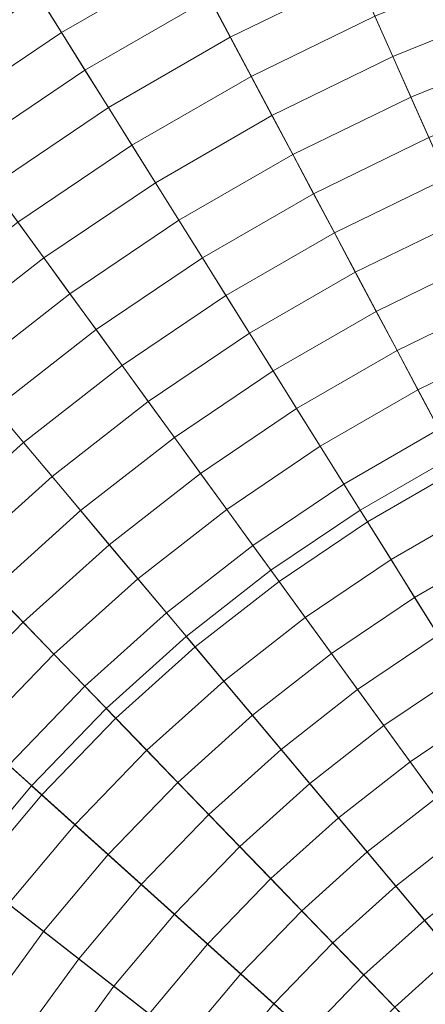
# Model space of a CAD drawing. Header units: centimetres. Extents: x -3.03 to 4.16, y -5.77 to 1.42.
# Tile 250 of 256: x -0.19 to 0.08, y -1.65 to -1.01. Entities that reach past the tile are written whole.
import ezdxf

# ---------------------------------------------------------------- set-up
doc = ezdxf.new("R2010")
doc.units = ezdxf.units.CM
doc.header["$LTSCALE"] = 2.54
doc.layers.add('Lucido design-1', color=7, linetype='Continuous')

# ---------------------------------------------------------------- blocks, each defined once
blk = doc.blocks.new('Gruppo-1')
at = {"color": 142, "linetype": 'Continuous', "lineweight": 9}
for points in [[(0.09583, -1.29372, 36.24157), (0.03542, -1.3286, 36.24157), (0.56504, -2.17617, 36.24157), (0.09583, -1.29372, 36.24157)], [(0.09583, -1.29372, 37.14882), (0.03542, -1.3286, 37.14882), (0.03542, -1.3286, 36.24157), (0.09583, -1.29372, 36.24157), (0.09583, -1.29372, 37.14882)], [(0.56504, -2.17617, 37.14882), (0.03542, -1.3286, 37.14882), (0.09583, -1.29372, 37.14882), (0.56504, -2.17617, 37.14882)], [(0.03542, -1.3286, 36.24157), (-0.02241, -1.36761, 36.24157), (0.56504, -2.17617, 36.24157), (0.03542, -1.3286, 36.24157)], [(0.03542, -1.3286, 37.14882), (-0.02241, -1.36761, 37.14882), (-0.02241, -1.36761, 36.24157), (0.03542, -1.3286, 36.24157), (0.03542, -1.3286, 37.14882)], [(0.56504, -2.17617, 37.14882), (-0.02241, -1.36761, 37.14882), (0.03542, -1.3286, 37.14882), (0.56504, -2.17617, 37.14882)], [(-0.02241, -1.36761, 36.24157), (-0.07738, -1.41056, 36.24157), (0.56504, -2.17617, 36.24157), (-0.02241, -1.36761, 36.24157)], [(-0.02241, -1.36761, 37.14882), (-0.07738, -1.41056, 37.14882), (-0.07738, -1.41056, 36.24157), (-0.02241, -1.36761, 36.24157), (-0.02241, -1.36761, 37.14882)], [(0.56504, -2.17617, 37.14882), (-0.07738, -1.41056, 37.14882), (-0.02241, -1.36761, 37.14882), (0.56504, -2.17617, 37.14882)], [(-0.07738, -1.41056, 36.24157), (-0.12923, -1.45724, 36.24157), (0.56504, -2.17617, 36.24157), (-0.07738, -1.41056, 36.24157)], [(-0.07738, -1.41056, 37.14882), (-0.12923, -1.45724, 37.14882), (-0.12923, -1.45724, 36.24157), (-0.07738, -1.41056, 36.24157), (-0.07738, -1.41056, 37.14882)], [(0.56504, -2.17617, 37.14882), (-0.12923, -1.45724, 37.14882), (-0.07738, -1.41056, 37.14882), (0.56504, -2.17617, 37.14882)], [(-0.12923, -1.45724, 36.24157), (-0.17768, -1.50742, 36.24157), (0.56504, -2.17617, 36.24157), (-0.12923, -1.45724, 36.24157)], [(-0.12923, -1.45724, 37.14882), (-0.17768, -1.50742, 37.14882), (-0.17768, -1.50742, 36.24157), (-0.12923, -1.45724, 36.24157), (-0.12923, -1.45724, 37.14882)], [(0.56504, -2.17617, 37.14882), (-0.17768, -1.50742, 37.14882), (-0.12923, -1.45724, 37.14882), (0.56504, -2.17617, 37.14882)], [(-0.17768, -1.50742, 36.24157), (-0.22253, -1.56086, 36.24157), (0.56504, -2.17617, 36.24157), (-0.17768, -1.50742, 36.24157)], [(-0.17768, -1.50742, 37.14882), (-0.22253, -1.56086, 37.14882), (-0.22253, -1.56086, 36.24157), (-0.17768, -1.50742, 36.24157), (-0.17768, -1.50742, 37.14882)], [(0.56504, -2.17617, 37.14882), (-0.22253, -1.56086, 37.14882), (-0.17768, -1.50742, 37.14882), (0.56504, -2.17617, 37.14882)], [(-0.22253, -1.56086, 36.24157), (-0.26353, -1.61729, 36.24157), (0.56504, -2.17617, 36.24157), (-0.22253, -1.56086, 36.24157)], [(0.56504, -2.17617, 37.14882), (-0.26353, -1.61729, 37.14882), (-0.22253, -1.56086, 37.14882), (0.56504, -2.17617, 37.14882)]]:
    blk.add_polyline3d(points, dxfattribs=at)
for points in [[(0.31401, 1.41369, 37.14766), (0.06421, 1.38743, 37.14766), (0.56474, -2.17403, 37.14766), (0.56489, -2.17401, 37.14766)], [(0.06421, 1.38743, 37.14766), (-0.18316, 1.34382, 37.14766), (0.56459, -2.17406, 37.14766), (0.56474, -2.17403, 37.14766)], [(-0.18316, 1.34382, 37.14766), (-0.42688, 1.28305, 37.14766), (0.56444, -2.17409, 37.14766), (0.56459, -2.17406, 37.14766)], [(-0.42688, 1.28305, 37.14766), (-0.66576, 1.20543, 37.14766), (0.5643, -2.17414, 37.14766), (0.56444, -2.17409, 37.14766)], [(-0.66576, 1.20543, 37.14766), (-0.89865, 1.11134, 37.14766), (0.56416, -2.1742, 37.14766), (0.5643, -2.17414, 37.14766)], [(-0.89865, 1.11134, 37.14766), (-1.12441, 1.00123, 37.14766), (0.56403, -2.17426, 37.14766), (0.56416, -2.1742, 37.14766)], [(-1.12441, 1.00123, 37.14766), (-1.34194, 0.87564, 37.14766), (0.56389, -2.17434, 37.14766), (0.56403, -2.17426, 37.14766)], [(-1.34194, 0.87564, 37.14766), (-1.55018, 0.73518, 37.14766), (0.56377, -2.17442, 37.14766), (0.56389, -2.17434, 37.14766)], [(-1.55018, 0.73518, 37.14766), (-1.74811, 0.58054, 37.14766), (0.56365, -2.17451, 37.14766), (0.56377, -2.17442, 37.14766)], [(-1.74811, 0.58054, 37.14766), (-1.93478, 0.41246, 37.14766), (0.56354, -2.17462, 37.14766), (0.56365, -2.17451, 37.14766)], [(-1.93478, 0.41246, 37.14766), (-2.10926, 0.23178, 37.14766), (0.56343, -2.17472, 37.14766), (0.56354, -2.17462, 37.14766)], [(-2.10926, 0.23178, 37.14766), (-2.27072, 0.03937, 37.14766), (0.56334, -2.17484, 37.14766), (0.56343, -2.17472, 37.14766)], [(-2.27072, 0.03937, 37.14766), (-2.41836, -0.16384, 37.14766), (0.56325, -2.17496, 37.14766), (0.56334, -2.17484, 37.14766)], [(-2.41836, -0.16384, 37.14766), (-2.55146, -0.37686, 37.14766), (0.56317, -2.17509, 37.14766), (0.56325, -2.17496, 37.14766)], [(-2.55146, -0.37686, 37.14766), (-2.66938, -0.59864, 37.14766), (0.5631, -2.17522, 37.14766), (0.56317, -2.17509, 37.14766)], [(-2.66938, -0.59864, 37.14766), (-2.77155, -0.8281, 37.14766), (0.56304, -2.17536, 37.14766), (0.5631, -2.17522, 37.14766)], [(-2.77155, -0.8281, 37.14766), (-2.85746, -1.06413, 37.14766), (0.56298, -2.1755, 37.14766), (0.56304, -2.17536, 37.14766)], [(-0.07574, -0.97103, 38.11948), (-0.15825, -1.01866, 38.11948), (-0.17345, -0.99434, 38.11412), (-0.08921, -0.94571, 38.11412)], [(0.03324, -0.98172, 38.12988), (-0.04879, -1.02173, 38.12988), (-0.06227, -0.99637, 38.12473), (0.02156, -0.95548, 38.12473)], [(-0.17345, -0.99434, 38.11412), (-0.25409, -1.04873, 38.11412), (-0.27094, -1.02555, 38.10867), (-0.18864, -0.97003, 38.10867)], [(-0.06227, -0.99637, 38.12473), (-0.14304, -1.043, 38.12473), (-0.15825, -1.01866, 38.11948), (-0.07574, -0.97103, 38.11948)], [(0.13751, -1.00155, 38.13989), (0.05662, -1.03424, 38.13989), (0.04492, -1.00797, 38.13493), (0.12768, -0.97453, 38.13493)], [(0.04492, -1.00797, 38.13493), (-0.0353, -1.0471, 38.13493), (-0.04879, -1.02173, 38.12988), (0.03324, -0.98172, 38.12988)], [(-0.15825, -1.01866, 38.11948), (-0.23723, -1.07194, 38.11948), (-0.25409, -1.04873, 38.11412), (-0.17345, -0.99434, 38.11412)], [(-0.04879, -1.02173, 38.12988), (-0.12782, -1.06736, 38.12988), (-0.14304, -1.043, 38.12473), (-0.06227, -0.99637, 38.12473)], [(0.14735, -1.02859, 38.14474), (0.06832, -1.06052, 38.14474), (0.05662, -1.03424, 38.13989), (0.13751, -1.00155, 38.13989)], [(0.05662, -1.03424, 38.13989), (-0.0218, -1.07248, 38.13989), (-0.0353, -1.0471, 38.13493), (0.04492, -1.00797, 38.13493)], [(-0.14304, -1.043, 38.12473), (-0.22036, -1.09516, 38.12473), (-0.23723, -1.07194, 38.11948), (-0.15825, -1.01866, 38.11948)], [(-0.0353, -1.0471, 38.13493), (-0.1126, -1.09172, 38.13493), (-0.12782, -1.06736, 38.12988), (-0.04879, -1.02173, 38.12988)], [(0.1572, -1.05564, 38.14949), (0.08003, -1.08682, 38.14949), (0.06832, -1.06052, 38.14474), (0.14735, -1.02859, 38.14474)], [(0.06832, -1.06052, 38.14474), (-0.00829, -1.09789, 38.14474), (-0.0218, -1.07248, 38.13989), (0.05662, -1.03424, 38.13989)], [(-0.12782, -1.06736, 38.12988), (-0.20348, -1.11839, 38.12988), (-0.22036, -1.09516, 38.12473), (-0.14304, -1.043, 38.12473)], [(-0.0218, -1.07248, 38.13989), (-0.09736, -1.11611, 38.13989), (-0.1126, -1.09172, 38.13493), (-0.0353, -1.0471, 38.13493)], [(0.08003, -1.08682, 38.14949), (0.00522, -1.1233, 38.14949), (-0.00829, -1.09789, 38.14474), (0.06832, -1.06052, 38.14474)], [(-2.85746, -1.06413, 37.14766), (-2.92669, -1.30558, 37.14766), (0.56294, -2.17565, 37.14766), (0.56298, -2.1755, 37.14766)], [(-0.1126, -1.09172, 38.13493), (-0.18659, -1.14164, 38.13493), (-0.20348, -1.11839, 38.12988), (-0.12782, -1.06736, 38.12988)], [(-0.00829, -1.09789, 38.14474), (-0.08211, -1.14051, 38.14474), (-0.09736, -1.11611, 38.13989), (-0.0218, -1.07248, 38.13989)], [(-0.09736, -1.11611, 38.13989), (-0.16969, -1.1649, 38.13989), (-0.18659, -1.14164, 38.13493), (-0.1126, -1.09172, 38.13493)], [(0.09174, -1.11313, 38.15415), (0.01874, -1.14873, 38.15415), (0.00522, -1.1233, 38.14949), (0.08003, -1.08682, 38.14949)], [(0.00522, -1.1233, 38.14949), (-0.06686, -1.16492, 38.14949), (-0.08211, -1.14051, 38.14474), (-0.00829, -1.09789, 38.14474)], [(-0.08211, -1.14051, 38.14474), (-0.15278, -1.18817, 38.14474), (-0.16969, -1.1649, 38.13989), (-0.09736, -1.11611, 38.13989)], [(0.10347, -1.13946, 38.1587), (0.03227, -1.17418, 38.1587), (0.01874, -1.14873, 38.15415), (0.09174, -1.11313, 38.15415)], [(0.01874, -1.14873, 38.15415), (-0.0516, -1.18934, 38.15415), (-0.06686, -1.16492, 38.14949), (0.00522, -1.1233, 38.14949)], [(-0.16969, -1.1649, 38.13989), (-0.23845, -1.21861, 38.13989), (-0.25693, -1.19659, 38.13493), (-0.18659, -1.14164, 38.13493)], [(-0.06686, -1.16492, 38.14949), (-0.13586, -1.21146, 38.14949), (-0.15278, -1.18817, 38.14474), (-0.08211, -1.14051, 38.14474)], [(0.11519, -1.1658, 38.16315), (0.04581, -1.19964, 38.16315), (0.03227, -1.17418, 38.1587), (0.10347, -1.13946, 38.1587)], [(0.03227, -1.17418, 38.1587), (-0.03633, -1.21378, 38.1587), (-0.0516, -1.18934, 38.15415), (0.01874, -1.14873, 38.15415)], [(-0.15278, -1.18817, 38.14474), (-0.21995, -1.24065, 38.14474), (-0.23845, -1.21861, 38.13989), (-0.16969, -1.1649, 38.13989)], [(-0.0516, -1.18934, 38.15415), (-0.11893, -1.23476, 38.15415), (-0.13586, -1.21146, 38.14949), (-0.06686, -1.16492, 38.14949)], [(0.12693, -1.19215, 38.16751), (0.05935, -1.22511, 38.16751), (0.04581, -1.19964, 38.16315), (0.11519, -1.1658, 38.16315)], [(0.04581, -1.19964, 38.16315), (-0.02105, -1.23824, 38.16315), (-0.03633, -1.21378, 38.1587), (0.03227, -1.17418, 38.1587)], [(-0.13586, -1.21146, 38.14949), (-0.20145, -1.2627, 38.14949), (-0.21995, -1.24065, 38.14474), (-0.15278, -1.18817, 38.14474)], [(-0.03633, -1.21378, 38.1587), (-0.10199, -1.25808, 38.1587), (-0.11893, -1.23476, 38.15415), (-0.0516, -1.18934, 38.15415)], [(0.13867, -1.21852, 38.17176), (0.0729, -1.2506, 38.17176), (0.05935, -1.22511, 38.16751), (0.12693, -1.19215, 38.16751)], [(0.05935, -1.22511, 38.16751), (-0.00576, -1.2627, 38.16751), (-0.02105, -1.23824, 38.16315), (0.04581, -1.19964, 38.16315)], [(-0.11893, -1.23476, 38.15415), (-0.18294, -1.28477, 38.15415), (-0.20145, -1.2627, 38.14949), (-0.13586, -1.21146, 38.14949)], [(-0.02105, -1.23824, 38.16315), (-0.08504, -1.2814, 38.16315), (-0.10199, -1.25808, 38.1587), (-0.03633, -1.21378, 38.1587)], [(0.15041, -1.2449, 38.17591), (0.08646, -1.27609, 38.17591), (0.0729, -1.2506, 38.17176), (0.13867, -1.21852, 38.17176)], [(0.0729, -1.2506, 38.17176), (0.00954, -1.28718, 38.17176), (-0.00576, -1.2627, 38.16751), (0.05935, -1.22511, 38.16751)], [(-0.10199, -1.25808, 38.1587), (-0.16441, -1.30684, 38.1587), (-0.18294, -1.28477, 38.15415), (-0.11893, -1.23476, 38.15415)], [(-0.00576, -1.2627, 38.16751), (-0.06809, -1.30474, 38.16751), (-0.08504, -1.2814, 38.16315), (-0.02105, -1.23824, 38.16315)], [(0.08646, -1.27609, 38.17591), (0.02484, -1.31167, 38.17591), (0.00954, -1.28718, 38.17176), (0.0729, -1.2506, 38.17176)], [(-0.08504, -1.2814, 38.16315), (-0.14588, -1.32893, 38.16315), (-0.16441, -1.30684, 38.1587), (-0.10199, -1.25808, 38.1587)], [(-0.18294, -1.28477, 38.15415), (-0.24329, -1.33911, 38.15415), (-0.2633, -1.3184, 38.14949), (-0.20145, -1.2627, 38.14949)], [(0.00954, -1.28718, 38.17176), (-0.05112, -1.3281, 38.17176), (-0.06809, -1.30474, 38.16751), (-0.00576, -1.2627, 38.16751)], [(0.10003, -1.30161, 38.17997), (0.04015, -1.33617, 38.17997), (0.02484, -1.31167, 38.17591), (0.08646, -1.27609, 38.17591)], [(-0.06809, -1.30474, 38.16751), (-0.12733, -1.35103, 38.16751), (-0.14588, -1.32893, 38.16315), (-0.08504, -1.2814, 38.16315)], [(-0.16441, -1.30684, 38.1587), (-0.22328, -1.35985, 38.1587), (-0.24329, -1.33911, 38.15415), (-0.18294, -1.28477, 38.15415)], [(0.02484, -1.31167, 38.17591), (-0.03415, -1.35146, 38.17591), (-0.05112, -1.3281, 38.17176), (0.00954, -1.28718, 38.17176)], [(0.1136, -1.32713, 38.18392), (0.05547, -1.36069, 38.18392), (0.04015, -1.33617, 38.17997), (0.10003, -1.30161, 38.17997)], [(-2.92669, -1.30558, 37.14766), (-2.97891, -1.55128, 37.14766), (0.56291, -2.17579, 37.14766), (0.56294, -2.17565, 37.14766)], [(-0.14588, -1.32893, 38.16315), (-0.20325, -1.38059, 38.16315), (-0.22328, -1.35985, 38.1587), (-0.16441, -1.30684, 38.1587)], [(-0.05112, -1.3281, 38.17176), (-0.10878, -1.37314, 38.17176), (-0.12733, -1.35103, 38.16751), (-0.06809, -1.30474, 38.16751)], [(0.04015, -1.33617, 38.17997), (-0.01716, -1.37483, 38.17997), (-0.03415, -1.35146, 38.17591), (0.02484, -1.31167, 38.17591)], [(-0.12733, -1.35103, 38.16751), (-0.18321, -1.40134, 38.16751), (-0.20325, -1.38059, 38.16315), (-0.14588, -1.32893, 38.16315)], [(-0.03415, -1.35146, 38.17591), (-0.09022, -1.39527, 38.17591), (-0.10878, -1.37314, 38.17176), (-0.05112, -1.3281, 38.17176)], [(0.12717, -1.35266, 38.18777), (0.0708, -1.38521, 38.18777), (0.05547, -1.36069, 38.18392), (0.1136, -1.32713, 38.18392)], [(0.05547, -1.36069, 38.18392), (-0.00017, -1.39822, 38.18392), (-0.01716, -1.37483, 38.17997), (0.04015, -1.33617, 38.17997)], [(-0.10878, -1.37314, 38.17176), (-0.16315, -1.4221, 38.17176), (-0.18321, -1.40134, 38.16751), (-0.12733, -1.35103, 38.16751)], [(-0.01716, -1.37483, 38.17997), (-0.07164, -1.4174, 38.17997), (-0.09022, -1.39527, 38.17591), (-0.03415, -1.35146, 38.17591)], [(0.14076, -1.37821, 38.19153), (0.08613, -1.40975, 38.19153), (0.0708, -1.38521, 38.18777), (0.12717, -1.35266, 38.18777)], [(0.0708, -1.38521, 38.18777), (0.01683, -1.42162, 38.18777), (-0.00017, -1.39822, 38.18392), (0.05547, -1.36069, 38.18392)], [(-0.09022, -1.39527, 38.17591), (-0.14309, -1.44288, 38.17591), (-0.16315, -1.4221, 38.17176), (-0.10878, -1.37314, 38.17176)], [(-0.00017, -1.39822, 38.18392), (-0.05306, -1.43954, 38.18392), (-0.07164, -1.4174, 38.17997), (-0.01716, -1.37483, 38.17997)], [(-0.18321, -1.40134, 38.16751), (-0.23543, -1.45542, 38.16751), (-0.25687, -1.43612, 38.16315), (-0.20325, -1.38059, 38.16315)], [(0.08613, -1.40975, 38.19153), (0.03383, -1.44503, 38.19153), (0.01683, -1.42162, 38.18777), (0.0708, -1.38521, 38.18777)], [(-0.07164, -1.4174, 38.17997), (-0.12302, -1.46366, 38.17997), (-0.14309, -1.44288, 38.17591), (-0.09022, -1.39527, 38.17591)], [(0.01683, -1.42162, 38.18777), (-0.03447, -1.4617, 38.18777), (-0.05306, -1.43954, 38.18392), (-0.00017, -1.39822, 38.18392)], [(-0.16315, -1.4221, 38.17176), (-0.21398, -1.47474, 38.17176), (-0.23543, -1.45542, 38.16751), (-0.18321, -1.40134, 38.16751)], [(0.10147, -1.4343, 38.19518), (0.05085, -1.46844, 38.19518), (0.03383, -1.44503, 38.19153), (0.08613, -1.40975, 38.19153)], [(-0.05306, -1.43954, 38.18392), (-0.10294, -1.48445, 38.18392), (-0.12302, -1.46366, 38.17997), (-0.07164, -1.4174, 38.17997)], [(-0.14309, -1.44288, 38.17591), (-0.19252, -1.49406, 38.17591), (-0.21398, -1.47474, 38.17176), (-0.16315, -1.4221, 38.17176)], [(0.03383, -1.44503, 38.19153), (-0.01588, -1.48386, 38.19153), (-0.03447, -1.4617, 38.18777), (0.01683, -1.42162, 38.18777)], [(0.11681, -1.45886, 38.19873), (0.06787, -1.49187, 38.19873), (0.05085, -1.46844, 38.19518), (0.10147, -1.4343, 38.19518)], [(-0.12302, -1.46366, 38.17997), (-0.17105, -1.51339, 38.17997), (-0.19252, -1.49406, 38.17591), (-0.14309, -1.44288, 38.17591)], [(-0.03447, -1.4617, 38.18777), (-0.08285, -1.50526, 38.18777), (-0.10294, -1.48445, 38.18392), (-0.05306, -1.43954, 38.18392)], [(0.05085, -1.46844, 38.19518), (0.00273, -1.50604, 38.19518), (-0.01588, -1.48386, 38.19153), (0.03383, -1.44503, 38.19153)], [(-0.01588, -1.48386, 38.19153), (-0.06275, -1.52607, 38.19153), (-0.08285, -1.50526, 38.18777), (-0.03447, -1.4617, 38.18777)], [(0.13217, -1.48343, 38.20218), (0.0849, -1.51531, 38.20218), (0.06787, -1.49187, 38.19873), (0.11681, -1.45886, 38.19873)], [(-0.10294, -1.48445, 38.18392), (-0.14957, -1.53274, 38.18392), (-0.17105, -1.51339, 38.17997), (-0.12302, -1.46366, 38.17997)], [(0.06787, -1.49187, 38.19873), (0.02135, -1.52822, 38.19873), (0.00273, -1.50604, 38.19518), (0.05085, -1.46844, 38.19518)], [(-0.08285, -1.50526, 38.18777), (-0.12807, -1.55209, 38.18777), (-0.14957, -1.53274, 38.18392), (-0.10294, -1.48445, 38.18392)], [(0.00273, -1.50604, 38.19518), (-0.04265, -1.54689, 38.19518), (-0.06275, -1.52607, 38.19153), (-0.01588, -1.48386, 38.19153)], [(-0.17105, -1.51339, 38.17997), (-0.21549, -1.56635, 38.17997), (-0.23826, -1.54857, 38.17591), (-0.19252, -1.49406, 38.17591)], [(0.0849, -1.51531, 38.20218), (0.03997, -1.55041, 38.20218), (0.02135, -1.52822, 38.19873), (0.06787, -1.49187, 38.19873)], [(-0.06275, -1.52607, 38.19153), (-0.10657, -1.57145, 38.19153), (-0.12807, -1.55209, 38.18777), (-0.08285, -1.50526, 38.18777)], [(0.02135, -1.52822, 38.19873), (-0.02253, -1.56772, 38.19873), (-0.04265, -1.54689, 38.19518), (0.00273, -1.50604, 38.19518)], [(-0.14957, -1.53274, 38.18392), (-0.19271, -1.58415, 38.18392), (-0.21549, -1.56635, 38.17997), (-0.17105, -1.51339, 38.17997)], [(0.10193, -1.53876, 38.20553), (0.0586, -1.57262, 38.20553), (0.03997, -1.55041, 38.20218), (0.0849, -1.51531, 38.20218)], [(-0.04265, -1.54689, 38.19518), (-0.08506, -1.59082, 38.19518), (-0.10657, -1.57145, 38.19153), (-0.06275, -1.52607, 38.19153)], [(-0.12807, -1.55209, 38.18777), (-0.16992, -1.60196, 38.18777), (-0.19271, -1.58415, 38.18392), (-0.14957, -1.53274, 38.18392)], [(0.03997, -1.55041, 38.20218), (-0.0024, -1.58856, 38.20218), (-0.02253, -1.56772, 38.19873), (0.02135, -1.52822, 38.19873)], [(0.11898, -1.56222, 38.20878), (0.07724, -1.59483, 38.20878), (0.0586, -1.57262, 38.20553), (0.10193, -1.53876, 38.20553)], [(-2.97891, -1.55128, 37.14766), (-3.01387, -1.80001, 37.14766), (0.56289, -2.17594, 37.14766), (0.56291, -2.17579, 37.14766)], [(-0.10657, -1.57145, 38.19153), (-0.14712, -1.61977, 38.19153), (-0.16992, -1.60196, 38.18777), (-0.12807, -1.55209, 38.18777)], [(-0.02253, -1.56772, 38.19873), (-0.06354, -1.61019, 38.19873), (-0.08506, -1.59082, 38.19518), (-0.04265, -1.54689, 38.19518)], [(0.0586, -1.57262, 38.20553), (0.01773, -1.60941, 38.20553), (-0.0024, -1.58856, 38.20218), (0.03997, -1.55041, 38.20218)], [(0.13602, -1.58568, 38.21193), (0.09588, -1.61705, 38.21193), (0.07724, -1.59483, 38.20878), (0.11898, -1.56222, 38.20878)], [(-0.08506, -1.59082, 38.19518), (-0.12431, -1.63759, 38.19518), (-0.14712, -1.61977, 38.19153), (-0.10657, -1.57145, 38.19153)], [(-0.0024, -1.58856, 38.20218), (-0.04201, -1.62958, 38.20218), (-0.06354, -1.61019, 38.19873), (-0.02253, -1.56772, 38.19873)], [(0.07724, -1.59483, 38.20878), (0.03787, -1.63027, 38.20878), (0.01773, -1.60941, 38.20553), (0.0586, -1.57262, 38.20553)], [(-0.16992, -1.60196, 38.18777), (-0.20818, -1.65462, 38.18777), (-0.23216, -1.63845, 38.18392), (-0.19271, -1.58415, 38.18392)], [(-0.06354, -1.61019, 38.19873), (-0.10149, -1.65542, 38.19873), (-0.12431, -1.63759, 38.19518), (-0.08506, -1.59082, 38.19518)], [(0.01773, -1.60941, 38.20553), (-0.02047, -1.64897, 38.20553), (-0.04201, -1.62958, 38.20218), (-0.0024, -1.58856, 38.20218)], [(0.09588, -1.61705, 38.21193), (0.05802, -1.65114, 38.21193), (0.03787, -1.63027, 38.20878), (0.07724, -1.59483, 38.20878)], [(-0.14712, -1.61977, 38.19153), (-0.1842, -1.6708, 38.19153), (-0.20818, -1.65462, 38.18777), (-0.16992, -1.60196, 38.18777)], [(0.03787, -1.63027, 38.20878), (0.00108, -1.66837, 38.20878), (-0.02047, -1.64897, 38.20553), (0.01773, -1.60941, 38.20553)], [(-0.04201, -1.62958, 38.20218), (-0.07866, -1.67326, 38.20218), (-0.10149, -1.65542, 38.19873), (-0.06354, -1.61019, 38.19873)], [(-0.12431, -1.63759, 38.19518), (-0.1602, -1.68699, 38.19518), (-0.1842, -1.6708, 38.19153), (-0.14712, -1.61977, 38.19153)], [(0.11453, -1.63927, 38.21498), (0.07818, -1.67201, 38.21498), (0.05802, -1.65114, 38.21193), (0.09588, -1.61705, 38.21193)], [(-0.02047, -1.64897, 38.20553), (-0.05582, -1.6911, 38.20553), (-0.07866, -1.67326, 38.20218), (-0.04201, -1.62958, 38.20218)], [(0.05802, -1.65114, 38.21193), (0.02263, -1.68778, 38.21193), (0.00108, -1.66837, 38.20878), (0.03787, -1.63027, 38.20878)], [(-0.10149, -1.65542, 38.19873), (-0.13619, -1.70318, 38.19873), (-0.1602, -1.68699, 38.19518), (-0.12431, -1.63759, 38.19518)], [(0.00108, -1.66837, 38.20878), (-0.03297, -1.70895, 38.20878), (-0.05582, -1.6911, 38.20553), (-0.02047, -1.64897, 38.20553)]]:
    blk.add_3dface(points, dxfattribs=at)

msp = doc.modelspace()

# ---------------------------------------------------------------- block references
at = {"layer": 'Lucido design-1', "color": 7}
msp.add_blockref('Gruppo-1', (0, 0), dxfattribs=at)

doc.saveas('drawing.dxf')
